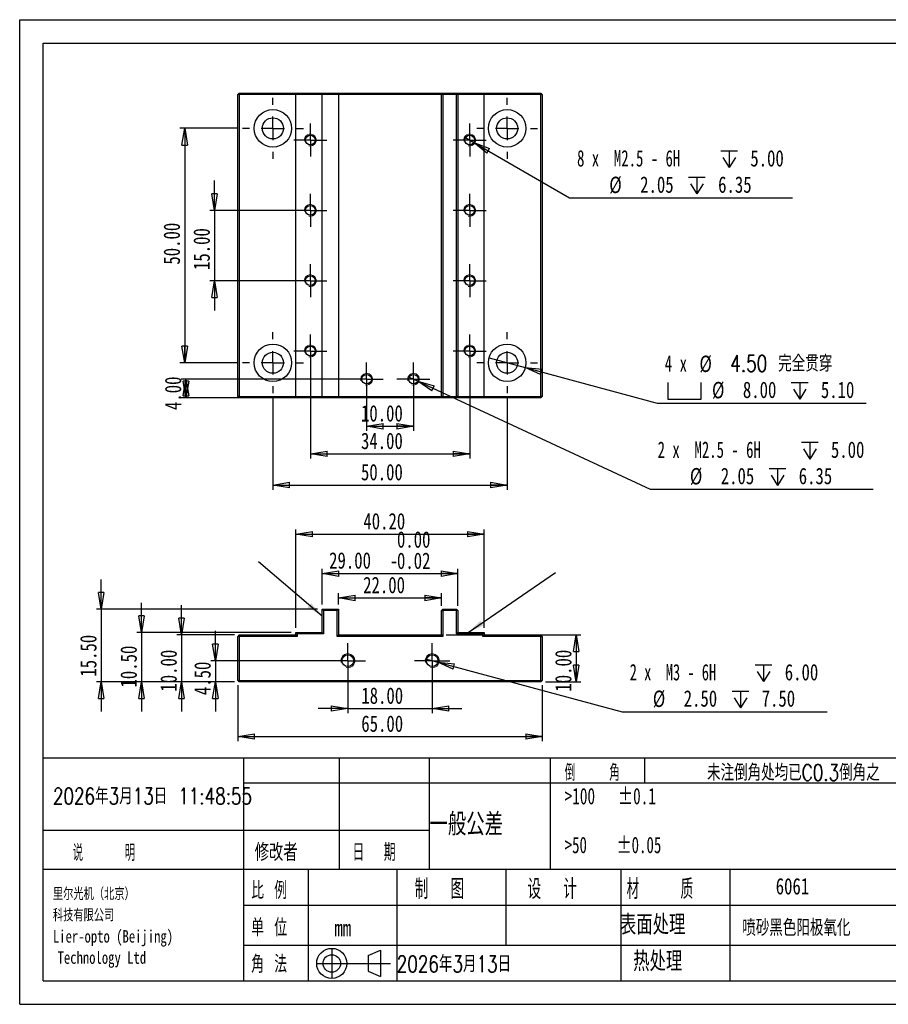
# Model space of a CAD drawing. Header units: millimetres. Extents: x 0 to 297, y 0 to 210.
# Tile 1 of 2: x 0 to 185, y 0 to 210. Entities that reach past the tile are written whole.
import ezdxf

# ---------------------------------------------------------------- set-up
doc = ezdxf.new("R2010")
doc.units = ezdxf.units.MM
doc.layers.add('图层0', color=7, linetype='Continuous', lineweight=25)
doc.styles.add('SLDTEXTSTYLE0', font='TXT', dxfattribs={"width": 0.75, "bigfont": 'bigfont'})
doc.styles.add('SLDTEXTSTYLE1', font='TXT', dxfattribs={"width": 0.75})
doc.styles.add('SLDTEXTSTYLE10', font='TXT', dxfattribs={"width": 0.645833})
doc.styles.add('SLDTEXTSTYLE12', font='TXT', dxfattribs={"width": 0.660714})
doc.styles.add('SLDTEXTSTYLE2', font='TXT', dxfattribs={"width": 0.666667, "bigfont": 'bigfont'})
doc.styles.add('SLDTEXTSTYLE3', font='TXT', dxfattribs={"width": 0.583333, "bigfont": 'bigfont'})
doc.styles.add('SLDTEXTSTYLE4', font='TXT', dxfattribs={"width": 0.681818})
doc.styles.add('SLDTEXTSTYLE5', font='TXT', dxfattribs={"width": 0.666667})
doc.styles.add('SLDTEXTSTYLE8', font='TXT', dxfattribs={"width": 0.625, "bigfont": 'bigfont'})
doc.styles.add('SLDTEXTSTYLE9', font='TXT', dxfattribs={"width": 0.571429, "bigfont": 'bigfont'})
doc.dimstyles.new('SLDDIMSTYLE0', dxfattribs={"dimtxt": 3.5, "dimasz": 3.556, "dimexe": 0, "dimexo": 0.0625, "dimgap": 0.875, "dimtad": 0, "dimtih": 1, "dimtoh": 1, "dimdec": 6, "dimrnd": 1e-09, "dimzin": 12, "dimdsep": 46, "dimtxsty": 'SLDTEXTSTYLE1', "dimblk1": 'NONE', "dimblk2": 'CLOSED', "dimsah": 1, "dimcen": 0, "dimadec": 0, "dimazin": 3, "dimtfac": 1, "dimtmove": 0, "dimatfit": 3, "dimldrblk": 'NONE', "dimfxl": 0, "dimfrac": 2, "dimtolj": 1, "dimtzin": 12, "dimarcsym": 0})
doc.dimstyles.new('SLDDIMSTYLE1', dxfattribs={"dimtxt": 3.5, "dimasz": 3.556, "dimexe": 0, "dimexo": 0.0625, "dimgap": 0.875, "dimtad": 1, "dimrnd": 1e-09, "dimzin": 4, "dimdsep": 46, "dimtxsty": 'SLDTEXTSTYLE1', "dimblk1": 'CLOSED', "dimblk2": 'CLOSED', "dimsah": 1, "dimcen": 0.09, "dimadec": 0, "dimazin": 1, "dimtfac": 1, "dimtmove": 0, "dimatfit": 0, "dimldrblk": 'CLOSED', "dimfxl": 0, "dimfrac": 2, "dimtolj": 1, "dimtzin": 12, "dimarcsym": 0})
doc.dimstyles.new('SLDDIMSTYLE2', dxfattribs={"dimtxt": 3.5, "dimasz": 3.556, "dimexe": 0, "dimexo": 0.0625, "dimgap": 0.875, "dimtad": 1, "dimrnd": 1e-09, "dimzin": 4, "dimdsep": 46, "dimtxsty": 'SLDTEXTSTYLE1', "dimblk1": 'CLOSED', "dimblk2": 'CLOSED', "dimsah": 1, "dimcen": 0.09, "dimadec": 0, "dimazin": 1, "dimtfac": 1, "dimtofl": 0, "dimtmove": 0, "dimatfit": 3, "dimldrblk": 'CLOSED', "dimfxl": 0, "dimfrac": 2, "dimtolj": 1, "dimtzin": 12, "dimarcsym": 0})
doc.dimstyles.new('SLDDIMSTYLE3', dxfattribs={"dimtxt": 3.5, "dimasz": 3.556, "dimexe": 0, "dimexo": 0.0625, "dimgap": 0.875, "dimtad": 1, "dimrnd": 1e-09, "dimzin": 4, "dimdsep": 46, "dimtxsty": 'SLDTEXTSTYLE1', "dimblk1": 'CLOSED', "dimblk2": 'CLOSED', "dimsah": 1, "dimcen": 0.09, "dimadec": 0, "dimazin": 1, "dimtol": 1, "dimtm": 0.02, "dimtfac": 1, "dimtofl": 0, "dimtmove": 0, "dimatfit": 3, "dimldrblk": 'CLOSED', "dimfxl": 0, "dimfrac": 2, "dimtolj": 1, "dimtzin": 0, "dimarcsym": 0})
doc.dimstyles.new('SLDDIMSTYLE5', dxfattribs={"dimtxt": 0.18, "dimasz": 3.556, "dimexe": 0, "dimexo": 0.0625, "dimgap": 0, "dimtad": 0, "dimtih": 1, "dimtoh": 1, "dimdec": 0, "dimrnd": 1e-09, "dimzin": 0, "dimdsep": 46, "dimtxsty": 'Standard', "dimsah": 1, "dimcen": 0.09, "dimadec": 0, "dimazin": 0, "dimtfac": 3.556, "dimtdec": 0, "dimtofl": 0, "dimtmove": 0, "dimatfit": 3, "dimfxl": 0, "dimfrac": 2, "dimtolj": 1, "dimtzin": 0, "dimarcsym": 0})
doc.dimstyles.new('SLDDIMSTYLE6', dxfattribs={"dimtxt": 3.5, "dimasz": 3.556, "dimexe": 0, "dimexo": 0.0625, "dimgap": 0.875, "dimtad": 0, "dimtih": 1, "dimtoh": 1, "dimrnd": 1e-09, "dimzin": 4, "dimdsep": 46, "dimtxsty": 'SLDTEXTSTYLE1', "dimblk1": 'NONE', "dimblk2": 'CLOSED', "dimsah": 1, "dimcen": 0, "dimadec": 0, "dimazin": 1, "dimtfac": 1, "dimtmove": 0, "dimatfit": 3, "dimldrblk": 'NONE', "dimfxl": 0, "dimfrac": 2, "dimtolj": 1, "dimtzin": 12, "dimarcsym": 0})

# ---------------------------------------------------------------- blocks, each defined once
blk = doc.blocks.new('_Closed')
at = {"color": 0, "linetype": 'ByBlock', "lineweight": -2}
for p, q in [((-1, 0.166667), (0, 0)), ((-1, 0.166667), (-1, -0.166667)), ((0, 0), (-1, -0.166667)), ((0, 0), (-1, 0))]:
    blk.add_line(p, q, dxfattribs=at)
blk = doc.blocks.new('SW_SYMBOL_HOLE_DEPTH')
at = {"layer": '图层0', "color": 0}
for p, q in [((0, 875), (800, 875)), ((100, 555), (400, 75)), ((400, 875), (400, 75)), ((700, 555), (400, 75))]:
    blk.add_line(p, q, dxfattribs=at)
blk = doc.blocks.new('_D')
at = {"layer": '图层0'}
for p, q in [((86.83, 73.6), (89.24, 72.96)), ((89.24, 72.96), (128.6, 62.41)), ((128.6, 62.41), (172.32, 62.41))]:
    blk.add_line(p, q, dxfattribs=at)
at = {"layer": '图层0', "xscale": 3.556, "yscale": 3.556, "rotation": 165.0000000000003}
blk.add_blockref('_Closed', (89.24, 72.96), dxfattribs=at)
at = {"layer": '图层0', "xscale": 0.004470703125, "yscale": 0.004470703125, "zscale": 0.004470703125}
for p in [(156.97, 68.51), (152.04, 62.9)]:
    blk.add_blockref('SW_SYMBOL_HOLE_DEPTH', p, dxfattribs=at)
at = {"layer": '图层0', "char_height": 3.5, "attachment_point": 1}
for s, insert, style in [('2 x  M3 - 6H', (130.19, 72.59), 'SLDTEXTSTYLE10'), ('6.00', (163.28, 72.59), 'SLDTEXTSTYLE1'), ('%%c', (135.12, 66.92), 'SLDTEXTSTYLE1'), ('2.50', (141.71, 66.98), 'SLDTEXTSTYLE1'), ('7.50', (158.35, 66.98), 'SLDTEXTSTYLE1')]:
    blk.add_mtext(s, dxfattribs=dict(at, insert=insert, style=style))
blk = doc.blocks.new('_None')
blk = doc.blocks.new('_D_1')
at = {"layer": '图层0'}
for p, q in [((41.76, 73.28), (41.76, 79.63)), ((69.04, 73.28), (40.76, 73.28)), ((41.76, 73.28), (41.76, 68.78)), ((45.84, 68.78), (40.76, 68.78)), ((41.76, 68.78), (41.76, 62.43))]:
    blk.add_line(p, q, dxfattribs=at)
at = {"layer": '图层0', "xscale": 3.556, "yscale": 3.556}
for p, rotation in [((41.76, 73.28), 270.0000000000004), ((41.76, 68.78), 90.0000000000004)]:
    blk.add_blockref('_Closed', p, dxfattribs=dict(at, rotation=rotation))
at = {"layer": '图层0', "insert": (37.25, 65.94), "char_height": 3.5, "attachment_point": 1, "rotation": 90, "style": 'SLDTEXTSTYLE1'}
blk.add_mtext('4.50', dxfattribs=at)
blk = doc.blocks.new('_D_2')
at = {"layer": '图层0'}
for p, q in [((68.04, 85.28), (68.04, 87.67)), ((68.04, 86.67), (90.04, 86.67)), ((90.04, 84.98), (90.04, 87.67))]:
    blk.add_line(p, q, dxfattribs=at)
at = {"layer": '图层0', "xscale": 3.556, "yscale": 3.556, "rotation": 180.0000000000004}
blk.add_blockref('_Closed', (68.04, 86.67), dxfattribs=at)
at = {"layer": '图层0', "xscale": 3.556, "yscale": 3.556}
blk.add_blockref('_Closed', (90.04, 86.67), dxfattribs=at)
at = {"layer": '图层0', "insert": (73.3, 91.18), "char_height": 3.5, "attachment_point": 1, "style": 'SLDTEXTSTYLE1'}
blk.add_mtext('22.00', dxfattribs=at)
blk = doc.blocks.new('_D_3')
at = {"layer": '图层0'}
for p, q in [((64.54, 85.28), (64.54, 92.85)), ((93.54, 84.98), (93.54, 92.85)), ((64.54, 91.85), (93.54, 91.85))]:
    blk.add_line(p, q, dxfattribs=at)
at = {"layer": '图层0', "xscale": 3.556, "yscale": 3.556, "rotation": 180.0000000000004}
blk.add_blockref('_Closed', (64.54, 91.85), dxfattribs=at)
at = {"layer": '图层0', "xscale": 3.556, "yscale": 3.556}
blk.add_blockref('_Closed', (93.54, 91.85), dxfattribs=at)
at = {"layer": '图层0', "char_height": 3.5, "attachment_point": 1, "style": 'SLDTEXTSTYLE1'}
for s, insert in [('0.00', (80.52, 100.89)), ('29.00', (66.04, 96.42)), ('0.02', (80.52, 96.36)), ('-', (78.97, 96.36))]:
    blk.add_mtext(s, dxfattribs=dict(at, insert=insert))
blk = doc.blocks.new('_D_4')
at = {"layer": '图层0'}
for p, q in [((58.94, 80.28), (58.94, 101.28)), ((99.14, 80.28), (99.14, 101.28)), ((58.94, 100.28), (99.14, 100.28))]:
    blk.add_line(p, q, dxfattribs=at)
at = {"layer": '图层0', "xscale": 3.556, "yscale": 3.556}
for p, rotation in [((58.94, 100.28), 180), ((99.14, 100.28), 360)]:
    blk.add_blockref('_Closed', p, dxfattribs=dict(at, rotation=rotation))
at = {"layer": '图层0', "insert": (73.35, 104.79), "char_height": 3.5, "attachment_point": 1, "style": 'SLDTEXTSTYLE1'}
blk.add_mtext('40.20', dxfattribs=at)
blk = doc.blocks.new('_D_5')
at = {"layer": '图层0'}
for p, q in [((70.04, 72.28), (70.04, 62.08)), ((88.04, 72.28), (88.04, 62.08)), ((70.04, 63.08), (63.69, 63.08)), ((70.04, 63.08), (88.04, 63.08)), ((88.04, 63.08), (94.39, 63.08))]:
    blk.add_line(p, q, dxfattribs=at)
at = {"layer": '图层0', "xscale": 3.556, "yscale": 3.556}
blk.add_blockref('_Closed', (70.04, 63.08), dxfattribs=at)
at = {"layer": '图层0', "xscale": 3.556, "yscale": 3.556, "rotation": 180.0000000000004}
blk.add_blockref('_Closed', (88.04, 63.08), dxfattribs=at)
at = {"layer": '图层0', "insert": (72.91, 67.59), "char_height": 3.5, "attachment_point": 1, "style": 'SLDTEXTSTYLE1'}
blk.add_mtext('18.00', dxfattribs=at)
blk = doc.blocks.new('_D_6')
at = {"layer": '图层0'}
for p, q in [((46.54, 68.08), (46.54, 56.11)), ((111.54, 68.08), (111.54, 56.11)), ((46.54, 57.11), (111.54, 57.11))]:
    blk.add_line(p, q, dxfattribs=at)
at = {"layer": '图层0', "xscale": 3.556, "yscale": 3.556, "rotation": 180.0000000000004}
blk.add_blockref('_Closed', (46.54, 57.11), dxfattribs=at)
at = {"layer": '图层0', "xscale": 3.556, "yscale": 3.556}
blk.add_blockref('_Closed', (111.54, 57.11), dxfattribs=at)
at = {"layer": '图层0', "insert": (72.91, 61.62), "char_height": 3.5, "attachment_point": 1, "style": 'SLDTEXTSTYLE1'}
blk.add_mtext('65.00', dxfattribs=at)
blk = doc.blocks.new('_D_7')
at = {"layer": '图层0'}
for p, q in [((34.53, 78.78), (34.53, 85.13)), ((45.84, 78.78), (33.53, 78.78)), ((34.53, 78.78), (34.53, 68.78)), ((45.84, 68.78), (33.53, 68.78)), ((34.53, 68.78), (34.53, 62.43))]:
    blk.add_line(p, q, dxfattribs=at)
at = {"layer": '图层0', "xscale": 3.556, "yscale": 3.556}
for p, rotation in [((34.53, 78.78), 270.0000000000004), ((34.53, 68.78), 90.0000000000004)]:
    blk.add_blockref('_Closed', p, dxfattribs=dict(at, rotation=rotation))
at = {"layer": '图层0', "insert": (30.02, 66.69), "char_height": 3.5, "attachment_point": 1, "rotation": 90, "style": 'SLDTEXTSTYLE1'}
blk.add_mtext('10.00', dxfattribs=at)
blk = doc.blocks.new('_D_8')
at = {"layer": '图层0'}
for p, q in [((26, 79.28), (26, 85.63)), ((57.94, 79.28), (25, 79.28)), ((26, 79.28), (26, 68.78)), ((45.84, 68.78), (25, 68.78)), ((26, 68.78), (26, 62.43))]:
    blk.add_line(p, q, dxfattribs=at)
at = {"layer": '图层0', "xscale": 3.556, "yscale": 3.556}
for p, rotation in [((26, 79.28), 270.0000000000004), ((26, 68.78), 90.0000000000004)]:
    blk.add_blockref('_Closed', p, dxfattribs=dict(at, rotation=rotation))
at = {"layer": '图层0', "insert": (21.49, 67.56), "char_height": 3.5, "attachment_point": 1, "rotation": 90, "style": 'SLDTEXTSTYLE1'}
blk.add_mtext('10.50', dxfattribs=at)
blk = doc.blocks.new('_D_9')
at = {"layer": '图层0'}
for p, q in [((91.04, 78.78), (119.77, 78.78)), ((118.77, 78.78), (118.77, 68.78)), ((112.24, 68.78), (119.77, 68.78))]:
    blk.add_line(p, q, dxfattribs=at)
at = {"layer": '图层0', "xscale": 3.556, "yscale": 3.556}
for p, rotation in [((118.77, 78.78), 90.0000000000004), ((118.77, 68.78), 270.0000000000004)]:
    blk.add_blockref('_Closed', p, dxfattribs=dict(at, rotation=rotation))
at = {"layer": '图层0', "insert": (114.25, 66.69), "char_height": 3.5, "attachment_point": 1, "rotation": 90, "style": 'SLDTEXTSTYLE1'}
blk.add_mtext('10.00', dxfattribs=at)
blk = doc.blocks.new('_D_10')
at = {"layer": '图层0'}
for p, q in [((17.4, 84.28), (17.4, 90.63)), ((63.54, 84.28), (16.4, 84.28)), ((17.4, 84.28), (17.4, 68.78)), ((45.84, 68.78), (16.4, 68.78)), ((17.4, 68.78), (17.4, 62.43))]:
    blk.add_line(p, q, dxfattribs=at)
at = {"layer": '图层0', "xscale": 3.556, "yscale": 3.556}
for p, rotation in [((17.4, 84.28), 270.0000000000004), ((17.4, 68.78), 90.0000000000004)]:
    blk.add_blockref('_Closed', p, dxfattribs=dict(at, rotation=rotation))
at = {"layer": '图层0', "insert": (12.89, 69.88), "char_height": 3.5, "attachment_point": 1, "rotation": 90, "style": 'SLDTEXTSTYLE1'}
blk.add_mtext('15.50', dxfattribs=at)
blk = doc.blocks.new('SW_CENTERMARKSYMBOL_0')
at = {"layer": '图层0', "color": 0}
for p, q in [((0, 2.5), (0, 3.75)), ((0, 0), (0, 2.5)), ((-2.5, 0), (-3.75, 0)), ((0, 0), (-2.5, 0)), ((0, 0), (0, -2.5)), ((0, 0), (2.5, 0)), ((2.5, 0), (3.75, 0)), ((0, -2.5), (0, -3.75))]:
    blk.add_line(p, q, dxfattribs=at)
blk = doc.blocks.new('SW_CENTERMARKSYMBOL_1')
at = {"layer": '图层0', "color": 0}
for p, q in [((0, 2.5), (0, 3.75)), ((0, 0), (0, 2.5)), ((-2.5, 0), (-3.75, 0)), ((0, 0), (-2.5, 0)), ((0, 0), (0, -2.5)), ((0, 0), (2.5, 0)), ((2.5, 0), (3.75, 0)), ((0, -2.5), (0, -3.75))]:
    blk.add_line(p, q, dxfattribs=at)
blk = doc.blocks.new('SW_SYMBOL_HOLE_SPOT')
at = {"layer": '图层0', "color": 0}
for p, q in [((0, 875), (0, 75)), ((1600, 75), (1600, 875)), ((0, 75), (1600, 75))]:
    blk.add_line(p, q, dxfattribs=at)
blk = doc.blocks.new('_D_11')
at = {"layer": '图层0'}
for p, q in [((100.17, 137.86), (107.9, 135.79)), ((107.9, 135.79), (136.07, 128.24)), ((136.07, 128.24), (180.66, 128.24))]:
    blk.add_line(p, q, dxfattribs=at)
at = {"layer": '图层0', "xscale": 3.556, "yscale": 3.556, "rotation": 165.0000000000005}
blk.add_blockref('_Closed', (107.9, 135.79, -7.75), dxfattribs=at)
at = {"layer": '图层0', "xscale": 0.004470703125, "yscale": 0.004470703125, "zscale": 0.004470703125}
for name, p in [('SW_SYMBOL_HOLE_SPOT', (138.3, 128.73)), ('SW_SYMBOL_HOLE_DEPTH', (164.67, 128.73))]:
    blk.add_blockref(name, p, dxfattribs=at)
at = {"layer": '图层0', "char_height": 3.5, "attachment_point": 1}
for s, insert, style in [('4.50 完全贯穿', (151.66, 138.42), 'SLDTEXTSTYLE0'), ('4 x', (137.66, 138.42), 'SLDTEXTSTYLE5'), ('%%c', (145.07, 138.36), 'SLDTEXTSTYLE1'), ('%%c', (147.75, 132.75), 'SLDTEXTSTYLE1'), ('8.00', (154.34, 132.81), 'SLDTEXTSTYLE1'), ('5.10', (170.98, 132.81), 'SLDTEXTSTYLE1')]:
    blk.add_mtext(s, dxfattribs=dict(at, insert=insert, style=style))
blk = doc.blocks.new('_D_12')
at = {"layer": '图层0'}
for p, q in [((95.15, 184.84), (96.92, 183.81)), ((96.92, 183.81), (117.37, 172.01)), ((117.37, 172.01), (164.96, 172.01))]:
    blk.add_line(p, q, dxfattribs=at)
at = {"layer": '图层0', "xscale": 3.556, "yscale": 3.556, "rotation": 150.0000000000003}
blk.add_blockref('_Closed', (96.92, 183.81, -7.75), dxfattribs=at)
at = {"layer": '图层0', "xscale": 0.004470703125, "yscale": 0.004470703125, "zscale": 0.004470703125}
for p in [(149.62, 178.11), (142.74, 172.5)]:
    blk.add_blockref('SW_SYMBOL_HOLE_DEPTH', p, dxfattribs=at)
at = {"layer": '图层0', "char_height": 3.5, "attachment_point": 1}
for s, insert, style in [('8 x  M2.5 - 6H', (118.95, 182.19), 'SLDTEXTSTYLE12'), ('5.00', (155.93, 182.19), 'SLDTEXTSTYLE1'), ('%%c', (125.83, 176.52), 'SLDTEXTSTYLE1'), ('2.05', (132.42, 176.58), 'SLDTEXTSTYLE1'), ('6.35', (149.06, 176.58), 'SLDTEXTSTYLE1')]:
    blk.add_mtext(s, dxfattribs=dict(at, insert=insert, style=style))
blk = doc.blocks.new('_D_13')
at = {"layer": '图层0'}
for p, q in [((83.11, 133.76), (84.97, 132.89)), ((84.97, 132.89), (134.57, 109.87)), ((134.57, 109.87), (182.16, 109.87))]:
    blk.add_line(p, q, dxfattribs=at)
at = {"layer": '图层0', "xscale": 3.556, "yscale": 3.556, "rotation": 155.0976065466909}
blk.add_blockref('_Closed', (84.97, 132.89, -7.75), dxfattribs=at)
at = {"layer": '图层0', "xscale": 0.004470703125, "yscale": 0.004470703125, "zscale": 0.004470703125}
for p in [(166.82, 115.96), (159.94, 110.35)]:
    blk.add_blockref('SW_SYMBOL_HOLE_DEPTH', p, dxfattribs=at)
at = {"layer": '图层0', "char_height": 3.5, "attachment_point": 1}
for s, insert, style in [('2 x  M2.5 - 6H', (136.15, 120.04), 'SLDTEXTSTYLE12'), ('5.00', (173.13, 120.04), 'SLDTEXTSTYLE1'), ('%%c', (143.03, 114.38), 'SLDTEXTSTYLE1'), ('2.05', (149.62, 114.43), 'SLDTEXTSTYLE1'), ('6.35', (166.26, 114.43), 'SLDTEXTSTYLE1')]:
    blk.add_mtext(s, dxfattribs=dict(at, insert=insert, style=style))
blk = doc.blocks.new('_D_14')
at = {"layer": '图层0'}
for p, q in [((74.04, 132.33), (74.04, 122.29)), ((84.04, 132.33), (84.04, 122.29)), ((74.04, 123.29), (84.04, 123.29))]:
    blk.add_line(p, q, dxfattribs=at)
at = {"layer": '图层0', "xscale": 3.556, "yscale": 3.556, "rotation": 180.0000000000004}
blk.add_blockref('_Closed', (74.04, 123.29, -7.75), dxfattribs=at)
at = {"layer": '图层0', "xscale": 3.556, "yscale": 3.556}
blk.add_blockref('_Closed', (84.04, 123.29, -7.75), dxfattribs=at)
at = {"layer": '图层0', "insert": (72.84, 127.8), "char_height": 3.5, "attachment_point": 1, "style": 'SLDTEXTSTYLE1'}
blk.add_mtext('10.00', dxfattribs=at)
blk = doc.blocks.new('_D_15')
at = {"layer": '图层0'}
for p, q in [((62.04, 138.33), (62.04, 116.41)), ((96.04, 138.33), (96.04, 116.41)), ((62.04, 117.41), (96.04, 117.41))]:
    blk.add_line(p, q, dxfattribs=at)
at = {"layer": '图层0', "xscale": 3.556, "yscale": 3.556, "rotation": 180.0000000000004}
blk.add_blockref('_Closed', (62.04, 117.41, -7.75), dxfattribs=at)
at = {"layer": '图层0', "xscale": 3.556, "yscale": 3.556}
blk.add_blockref('_Closed', (96.04, 117.41, -7.75), dxfattribs=at)
at = {"layer": '图层0', "insert": (72.84, 121.92), "char_height": 3.5, "attachment_point": 1, "style": 'SLDTEXTSTYLE1'}
blk.add_mtext('34.00', dxfattribs=at)
blk = doc.blocks.new('_D_16')
at = {"layer": '图层0'}
for p, q in [((54.04, 129.33), (54.04, 109.75)), ((104.04, 129.33), (104.04, 109.75)), ((54.04, 110.75), (104.04, 110.75))]:
    blk.add_line(p, q, dxfattribs=at)
at = {"layer": '图层0', "xscale": 3.556, "yscale": 3.556, "rotation": 180.0000000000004}
blk.add_blockref('_Closed', (54.04, 110.75, -7.75), dxfattribs=at)
at = {"layer": '图层0', "xscale": 3.556, "yscale": 3.556}
blk.add_blockref('_Closed', (104.04, 110.75, -7.75), dxfattribs=at)
at = {"layer": '图层0', "insert": (72.84, 115.26), "char_height": 3.5, "attachment_point": 1, "style": 'SLDTEXTSTYLE1'}
blk.add_mtext('50.00', dxfattribs=at)
blk = doc.blocks.new('_D_17')
at = {"layer": '图层0'}
for p, q in [((41.58, 169.33), (41.58, 175.68)), ((61.04, 169.33), (40.58, 169.33)), ((41.58, 169.33), (41.58, 154.33)), ((61.04, 154.33), (40.58, 154.33)), ((41.58, 154.33), (41.58, 147.98))]:
    blk.add_line(p, q, dxfattribs=at)
at = {"layer": '图层0', "xscale": 3.556, "yscale": 3.556}
for p, rotation in [((41.58, 169.33, -7.75), 270.0000000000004), ((41.58, 154.33, -7.75), 90.0000000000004)]:
    blk.add_blockref('_Closed', p, dxfattribs=dict(at, rotation=rotation))
at = {"layer": '图层0', "insert": (37.07, 156.61), "char_height": 3.5, "attachment_point": 1, "rotation": 90, "style": 'SLDTEXTSTYLE1'}
blk.add_mtext('15.00', dxfattribs=at)
blk = doc.blocks.new('_D_18')
at = {"layer": '图层0'}
for p, q in [((46.54, 186.83), (34.21, 186.83)), ((35.21, 186.83), (35.21, 136.83)), ((46.54, 136.83), (34.21, 136.83))]:
    blk.add_line(p, q, dxfattribs=at)
at = {"layer": '图层0', "xscale": 3.556, "yscale": 3.556}
for p, rotation in [((35.21, 186.83, -7.75), 90.0000000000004), ((35.21, 136.83, -7.75), 270.0000000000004)]:
    blk.add_blockref('_Closed', p, dxfattribs=dict(at, rotation=rotation))
at = {"layer": '图层0', "insert": (30.7, 157.76), "char_height": 3.5, "attachment_point": 1, "rotation": 90, "style": 'SLDTEXTSTYLE1'}
blk.add_mtext('50.00', dxfattribs=at)
blk = doc.blocks.new('_D_19')
at = {"layer": '图层0'}
for p, q in [((73.04, 133.33), (34.49, 133.33)), ((35.49, 133.33), (35.49, 129.33)), ((66.74, 129.33), (34.49, 129.33))]:
    blk.add_line(p, q, dxfattribs=at)
at = {"layer": '图层0', "xscale": 3.556, "yscale": 3.556}
for p, rotation in [((35.49, 133.33, -7.75), 90.0000000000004), ((35.49, 129.33, -7.75), 270.0000000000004)]:
    blk.add_blockref('_Closed', p, dxfattribs=dict(at, rotation=rotation))
at = {"layer": '图层0', "insert": (30.98, 126.75), "char_height": 3.5, "attachment_point": 1, "rotation": 90, "style": 'SLDTEXTSTYLE1'}
blk.add_mtext('4.00', dxfattribs=at)
blk = doc.blocks.new('SW_CENTERMARKSYMBOL_2')
at = {"layer": '图层0', "color": 0}
for p, q in [((0, 5), (0, 6.5)), ((0, 0), (0, 2.5)), ((-5, 0), (-6.5, 0)), ((0, 0), (-2.5, 0)), ((0, 0), (0, -2.5)), ((0, 0), (2.5, 0)), ((5, 0), (6.5, 0)), ((0, -5), (0, -6.5))]:
    blk.add_line(p, q, dxfattribs=at)
blk = doc.blocks.new('SW_CENTERMARKSYMBOL_3')
at = {"layer": '图层0', "color": 0}
for p, q in [((0, 5), (0, 6.5)), ((0, 0), (0, 2.5)), ((-5, 0), (-6.5, 0)), ((0, 0), (-2.5, 0)), ((0, 0), (0, -2.5)), ((0, 0), (2.5, 0)), ((5, 0), (6.5, 0)), ((0, -5), (0, -6.5))]:
    blk.add_line(p, q, dxfattribs=at)
blk = doc.blocks.new('SW_CENTERMARKSYMBOL_4')
at = {"layer": '图层0', "color": 0}
for p, q in [((0, 5), (0, 6.5)), ((0, 0), (0, 2.5)), ((-5, 0), (-6.5, 0)), ((0, 0), (-2.5, 0)), ((0, 0), (0, -2.5)), ((0, 0), (2.5, 0)), ((5, 0), (6.5, 0)), ((0, -5), (0, -6.5))]:
    blk.add_line(p, q, dxfattribs=at)
blk = doc.blocks.new('SW_CENTERMARKSYMBOL_5')
at = {"layer": '图层0', "color": 0}
for p, q in [((0, 5), (0, 6.5)), ((0, 0), (0, 2.5)), ((-5, 0), (-6.5, 0)), ((0, 0), (-2.5, 0)), ((0, 0), (0, -2.5)), ((0, 0), (2.5, 0)), ((5, 0), (6.5, 0)), ((0, -5), (0, -6.5))]:
    blk.add_line(p, q, dxfattribs=at)
blk = doc.blocks.new('SW_CENTERMARKSYMBOL_6')
at = {"layer": '图层0', "color": 0}
for p, q in [((0, 2.5), (0, 3.525)), ((0, 0), (0, 2.5)), ((-2.5, 0), (-3.525, 0)), ((0, 0), (-2.5, 0)), ((0, 0), (0, -2.5)), ((0, 0), (2.5, 0)), ((2.5, 0), (3.525, 0)), ((0, -2.5), (0, -3.525))]:
    blk.add_line(p, q, dxfattribs=at)
blk = doc.blocks.new('SW_CENTERMARKSYMBOL_7')
at = {"layer": '图层0', "color": 0}
for p, q in [((0, 2.5), (0, 3.525)), ((0, 0), (0, 2.5)), ((-2.5, 0), (-3.525, 0)), ((0, 0), (-2.5, 0)), ((0, 0), (0, -2.5)), ((0, 0), (2.5, 0)), ((2.5, 0), (3.525, 0)), ((0, -2.5), (0, -3.525))]:
    blk.add_line(p, q, dxfattribs=at)
blk = doc.blocks.new('SW_CENTERMARKSYMBOL_8')
at = {"layer": '图层0', "color": 0}
for p, q in [((0, 2.5), (0, 3.525)), ((0, 0), (0, 2.5)), ((-2.5, 0), (-3.525, 0)), ((0, 0), (-2.5, 0)), ((0, 0), (0, -2.5)), ((0, 0), (2.5, 0)), ((2.5, 0), (3.525, 0)), ((0, -2.5), (0, -3.525))]:
    blk.add_line(p, q, dxfattribs=at)
blk = doc.blocks.new('SW_CENTERMARKSYMBOL_9')
at = {"layer": '图层0', "color": 0}
for p, q in [((0, 2.5), (0, 3.525)), ((0, 0), (0, 2.5)), ((-2.5, 0), (-3.525, 0)), ((0, 0), (-2.5, 0)), ((0, 0), (0, -2.5)), ((0, 0), (2.5, 0)), ((2.5, 0), (3.525, 0)), ((0, -2.5), (0, -3.525))]:
    blk.add_line(p, q, dxfattribs=at)
blk = doc.blocks.new('SW_CENTERMARKSYMBOL_10')
at = {"layer": '图层0', "color": 0}
for p, q in [((0, 2.5), (0, 3.525)), ((0, 0), (0, 2.5)), ((-2.5, 0), (-3.525, 0)), ((0, 0), (-2.5, 0)), ((0, 0), (0, -2.5)), ((0, 0), (2.5, 0)), ((2.5, 0), (3.525, 0)), ((0, -2.5), (0, -3.525))]:
    blk.add_line(p, q, dxfattribs=at)
blk = doc.blocks.new('SW_CENTERMARKSYMBOL_11')
at = {"layer": '图层0', "color": 0}
for p, q in [((0, 2.5), (0, 3.525)), ((0, 0), (0, 2.5)), ((-2.5, 0), (-3.525, 0)), ((0, 0), (-2.5, 0)), ((0, 0), (0, -2.5)), ((0, 0), (2.5, 0)), ((2.5, 0), (3.525, 0)), ((0, -2.5), (0, -3.525))]:
    blk.add_line(p, q, dxfattribs=at)
blk = doc.blocks.new('SW_CENTERMARKSYMBOL_12')
at = {"layer": '图层0', "color": 0}
for p, q in [((0, 2.5), (0, 3.525)), ((0, 0), (0, 2.5)), ((-2.5, 0), (-3.525, 0)), ((0, 0), (-2.5, 0)), ((0, 0), (0, -2.5)), ((0, 0), (2.5, 0)), ((2.5, 0), (3.525, 0)), ((0, -2.5), (0, -3.525))]:
    blk.add_line(p, q, dxfattribs=at)
blk = doc.blocks.new('SW_CENTERMARKSYMBOL_13')
at = {"layer": '图层0', "color": 0}
for p, q in [((0, 2.5), (0, 3.525)), ((0, 0), (0, 2.5)), ((-2.5, 0), (-3.525, 0)), ((0, 0), (-2.5, 0)), ((0, 0), (0, -2.5)), ((0, 0), (2.5, 0)), ((2.5, 0), (3.525, 0)), ((0, -2.5), (0, -3.525))]:
    blk.add_line(p, q, dxfattribs=at)
blk = doc.blocks.new('SW_CENTERMARKSYMBOL_14')
at = {"layer": '图层0', "color": 0}
for p, q in [((0, 2.5), (0, 3.525)), ((0, 0), (0, 2.5)), ((-2.5, 0), (-3.525, 0)), ((0, 0), (-2.5, 0)), ((0, 0), (0, -2.5)), ((0, 0), (2.5, 0)), ((2.5, 0), (3.525, 0)), ((0, -2.5), (0, -3.525))]:
    blk.add_line(p, q, dxfattribs=at)
blk = doc.blocks.new('SW_CENTERMARKSYMBOL_15')
at = {"layer": '图层0', "color": 0}
for p, q in [((0, 2.5), (0, 3.525)), ((0, 0), (0, 2.5)), ((-2.5, 0), (-3.525, 0)), ((0, 0), (-2.5, 0)), ((0, 0), (0, -2.5)), ((0, 0), (2.5, 0)), ((2.5, 0), (3.525, 0)), ((0, -2.5), (0, -3.525))]:
    blk.add_line(p, q, dxfattribs=at)

msp = doc.modelspace()

# ---------------------------------------------------------------- linework, layer by layer
at = {"color": 7, "linetype": 'Continuous', "lineweight": 25}
for p, q in [((46.5365942, 194.0265682), (46.8365942, 194.3265682)), ((46.8365942, 194.0265682), (46.5365942, 194.0265682)), ((46.5365942, 129.6265682), (46.5365942, 194.0265682)), ((46.8365942, 194.0265682), (46.8365942, 194.3265682)), ((46.8365942, 194.3265682), (59.2365942, 194.3265682)), ((58.9365942, 194.0265682), (46.8365942, 194.0265682)), ((46.8365942, 194.0265682), (46.8365942, 129.6265682)), ((59.2365942, 194.3265682), (58.9365942, 194.0265682)), ((64.5365942, 194.0265682), (58.9365942, 194.0265682)), ((58.9365942, 129.6265682), (58.9365942, 194.0265682)), ((59.2365942, 194.3265682), (64.8365942, 194.3265682)), ((64.8365942, 194.3265682), (64.5365942, 194.0265682)), ((68.0365942, 194.0265682), (64.5365942, 194.0265682)), ((64.5365942, 129.6265682), (64.5365942, 194.0265682)), ((64.8365942, 194.3265682), (67.7365942, 194.3265682)), ((67.7365942, 194.3265682), (68.0365942, 194.0265682)), ((67.7365942, 194.3265682), (90.3365942, 194.3265682)), ((68.0365942, 194.0265682), (68.0365942, 129.6265682)), ((90.0365942, 194.0265682), (68.0365942, 194.0265682)), ((90.3365942, 194.3265682), (90.0365942, 194.0265682)), ((90.0365942, 129.6265682), (90.0365942, 194.0265682)), ((90.3365942, 194.0265682), (90.0365942, 194.0265682)), ((90.3365942, 194.3265682), (93.2365942, 194.3265682)), ((90.3365942, 194.3265682), (90.3365942, 194.0265682)), ((90.3365942, 194.0265682), (90.3365942, 129.6265682)), ((93.2365942, 194.0265682), (90.3365942, 194.0265682)), ((93.2365942, 194.3265682), (93.2365942, 194.0265682)), ((93.5365942, 194.0265682), (93.2365942, 194.3265682)), ((93.2365942, 194.3265682), (98.8365942, 194.3265682)), ((93.2365942, 129.6265682), (93.2365942, 194.0265682)), ((93.5365942, 194.0265682), (93.2365942, 194.0265682)), ((93.5365942, 194.0265682), (93.5365942, 129.6265682)), ((99.1365942, 194.0265682), (93.5365942, 194.0265682)), ((99.1365942, 194.0265682), (98.8365942, 194.3265682)), ((98.8365942, 194.3265682), (111.2365942, 194.3265682)), ((99.1365942, 129.6265682), (99.1365942, 194.0265682)), ((111.2365942, 194.0265682), (99.1365942, 194.0265682)), ((111.2365942, 194.3265682), (111.2365942, 194.0265682)), ((111.5365942, 194.0265682), (111.2365942, 194.3265682)), ((111.2365942, 129.6265682), (111.2365942, 194.0265682)), ((111.5365942, 194.0265682), (111.2365942, 194.0265682)), ((111.5365942, 194.0265682), (111.5365942, 129.6265682)), ((46.8365942, 129.6265682), (46.5365942, 129.6265682)), ((46.8365942, 129.3265682), (46.5365942, 129.6265682)), ((46.8365942, 129.6265682), (58.9365942, 129.6265682)), ((46.8365942, 129.3265682), (46.8365942, 129.6265682)), ((59.2365942, 129.3265682), (46.8365942, 129.3265682)), ((58.9365942, 129.6265682), (64.5365942, 129.6265682)), ((58.9365942, 129.6265682), (59.2365942, 129.3265682)), ((64.8365942, 129.3265682), (59.2365942, 129.3265682)), ((64.5365942, 129.6265682), (68.0365942, 129.6265682)), ((64.5365942, 129.6265682), (64.8365942, 129.3265682)), ((67.7365942, 129.3265682), (64.8365942, 129.3265682)), ((68.0365942, 129.6265682), (67.7365942, 129.3265682)), ((90.3365942, 129.3265682), (67.7365942, 129.3265682)), ((68.0365942, 129.6265682), (90.0365942, 129.6265682)), ((90.3365942, 129.6265682), (90.0365942, 129.6265682)), ((90.0365942, 129.6265682), (90.3365942, 129.3265682)), ((90.3365942, 129.6265682), (93.2365942, 129.6265682)), ((90.3365942, 129.6265682), (90.3365942, 129.3265682)), ((93.2365942, 129.3265682), (90.3365942, 129.3265682)), ((93.5365942, 129.6265682), (93.2365942, 129.6265682)), ((93.5365942, 129.6265682), (93.2365942, 129.3265682)), ((93.2365942, 129.6265682), (93.2365942, 129.3265682)), ((98.8365942, 129.3265682), (93.2365942, 129.3265682)), ((93.5365942, 129.6265682), (99.1365942, 129.6265682)), ((98.8365942, 129.3265682), (99.1365942, 129.6265682)), ((111.2365942, 129.3265682), (98.8365942, 129.3265682)), ((99.1365942, 129.6265682), (111.2365942, 129.6265682)), ((111.5365942, 129.6265682), (111.2365942, 129.6265682)), ((111.2365942, 129.3265682), (111.2365942, 129.6265682)), ((111.2365942, 129.3265682), (111.5365942, 129.6265682)), ((64.5365942, 79.2801119), (64.5365942, 84.2801119)), ((64.5365942, 84.2801119), (64.8365942, 83.9801119)), ((64.5365942, 84.2801119), (68.0365942, 84.2801119)), ((68.0365942, 84.2801119), (67.7365942, 83.9801119)), ((68.0365942, 84.2801119), (68.0365942, 78.7801119)), ((90.3365942, 84.2801119), (90.0365942, 83.9801119)), ((90.3365942, 84.2801119), (90.3365942, 83.9801119)), ((90.3365942, 84.2801119), (93.2365942, 84.2801119)), ((93.2365942, 84.2801119), (93.2365942, 83.9801119)), ((93.5365942, 83.9801119), (93.2365942, 84.2801119)), ((67.7365942, 83.9801119), (64.8365942, 83.9801119)), ((64.8365942, 83.9801119), (64.8365942, 78.9801119)), ((67.7365942, 78.4801119), (67.7365942, 83.9801119)), ((90.0365942, 83.9801119), (90.3365942, 83.9801119)), ((90.0365942, 78.7801119), (90.0365942, 83.9801119)), ((90.3365942, 83.9801119), (90.3365942, 78.4801119)), ((93.2365942, 83.9801119), (90.3365942, 83.9801119)), ((93.2365942, 78.9801119), (93.2365942, 83.9801119)), ((93.5365942, 83.9801119), (93.2365942, 83.9801119)), ((93.5365942, 83.9801119), (93.5365942, 79.2801119)), ((46.8365942, 78.7801119), (46.5365942, 78.4801119)), ((46.5365942, 69.0801119), (46.5365942, 78.4801119)), ((46.8365942, 78.4801119), (46.5365942, 78.4801119)), ((46.8365942, 78.4801119), (46.8365942, 78.7801119)), ((46.8365942, 78.7801119), (58.9365942, 78.7801119)), ((46.8365942, 78.4801119), (46.8365942, 69.0801119)), ((59.2365942, 78.4801119), (46.8365942, 78.4801119)), ((58.9365942, 78.7801119), (58.9365942, 79.2801119)), ((58.9365942, 79.2801119), (59.2365942, 78.9801119)), ((58.9365942, 79.2801119), (64.5365942, 79.2801119)), ((58.9365942, 78.7801119), (59.2365942, 78.4801119)), ((59.2365942, 78.9801119), (59.2365942, 78.4801119)), ((64.8365942, 78.9801119), (59.2365942, 78.9801119)), ((64.5365942, 79.2801119), (64.8365942, 78.9801119)), ((68.0365942, 78.7801119), (67.7365942, 78.4801119)), ((90.3365942, 78.4801119), (67.7365942, 78.4801119)), ((68.0365942, 78.7801119), (90.0365942, 78.7801119)), ((90.0365942, 78.7801119), (90.3365942, 78.4801119)), ((93.2365942, 78.9801119), (93.5365942, 79.2801119)), ((98.8365942, 78.9801119), (93.2365942, 78.9801119)), ((93.5365942, 79.2801119), (99.1365942, 79.2801119)), ((98.8365942, 78.9801119), (99.1365942, 79.2801119)), ((98.8365942, 78.4801119), (98.8365942, 78.9801119)), ((98.8365942, 78.4801119), (99.1365942, 78.7801119)), ((111.2365942, 78.4801119), (98.8365942, 78.4801119)), ((99.1365942, 79.2801119), (99.1365942, 78.7801119)), ((99.1365942, 78.7801119), (111.2365942, 78.7801119)), ((111.2365942, 78.4801119), (111.2365942, 78.7801119)), ((111.5365942, 78.4801119), (111.2365942, 78.7801119)), ((111.2365942, 69.0801119), (111.2365942, 78.4801119)), ((111.2365942, 78.4801119), (111.5365942, 78.4801119)), ((111.5365942, 78.4801119), (111.5365942, 69.0801119)), ((46.8365942, 69.0801119), (46.5365942, 69.0801119)), ((46.5365942, 69.0801119), (46.8365942, 68.7801119)), ((46.8365942, 69.0801119), (111.2365942, 69.0801119)), ((46.8365942, 69.0801119), (46.8365942, 68.7801119)), ((111.2365942, 68.7801119), (46.8365942, 68.7801119)), ((111.2365942, 69.0801119), (111.5365942, 69.0801119)), ((111.2365942, 68.7801119), (111.5365942, 69.0801119)), ((111.2365942, 69.0801119), (111.2365942, 68.7801119))]:
    msp.add_line(p, q, dxfattribs=at)
for centre, radius in [((54.0365942, 186.8265682), 4), ((54.0365942, 186.8265682), 2.25), ((104.0365942, 186.8265682), 4), ((104.0365942, 186.8265682), 2.25), ((62.0365942, 184.3265682), 1.025), ((96.0365942, 184.3265682), 1.025), ((62.0365942, 169.3265682), 1.025), ((96.0365942, 169.3265682), 1.025), ((62.0365942, 154.3265682), 1.025), ((96.0365942, 154.3265682), 1.025), ((54.0365942, 136.8265682), 4), ((104.0365942, 136.8265682), 4), ((54.0365942, 136.8265682), 2.25), ((62.0365942, 139.3265682), 1.025), ((96.0365942, 139.3265682), 1.025), ((104.0365942, 136.8265682), 2.25), ((74.0365942, 133.3265682), 1.025), ((84.0365942, 133.3265682), 1.025), ((70.0365942, 73.2801119), 1.25), ((88.0365942, 73.2801119), 1.25)]:
    msp.add_circle(centre, radius, dxfattribs=at)
at = {"color": 7, "linetype": 'Continuous', "lineweight": 18}
for centre, radius in [((62.0365942, 184.3265682), 1.25), ((96.0365942, 184.3265682), 1.25), ((62.0365942, 169.3265682), 1.25), ((96.0365942, 169.3265682), 1.25), ((62.0365942, 154.3265682), 1.25), ((96.0365942, 154.3265682), 1.25), ((62.0365942, 139.3265682), 1.25), ((96.0365942, 139.3265682), 1.25), ((74.0365942, 133.3265682), 1.25), ((84.0365942, 133.3265682), 1.25), ((70.0365942, 73.2801119), 1.5), ((88.0365942, 73.2801119), 1.5)]:
    msp.add_arc(centre, radius, 255, 195, dxfattribs=at)
at = {"layer": '图层0'}
for p, q in [((0, 0), (0, 210)), ((0, 210), (297, 210)), ((5, 4.9828915), (5, 204.9828915)), ((5, 204.9828915), (292, 204.9828915)), ((113.1767214, 52.5), (113.1767214, 28.7414458)), ((292, 52.5), (5, 52.5)), ((47.7573077, 52.5), (47.7573077, 4.9828915)), ((68.1924122, 52.5), (68.1924122, 28.7414458)), ((87.3779134, 52.5), (87.3779134, 28.7414458)), ((133.3211495, 52.5), (133.3211495, 47.2066813)), ((47.7573077, 47.2066813), (221.3534427, 47.2066813)), ((5, 37.1421561), (47.7573077, 37.1421561)), ((47.7573077, 37.1421561), (87.3779134, 37.1421561)), ((221.3534427, 28.7414458), (5, 28.7414458)), ((61.5960298, 28.7414458), (61.5960298, 4.9828915)), ((80.4670145, 28.7414458), (80.4670145, 4.9828915)), ((103.741229, 28.7414458), (103.741229, 12.6098759)), ((128.2735091, 28.7414458), (128.2735091, 4.9828915)), ((151.5477236, 28.7414458), (151.5477236, 4.9828915)), ((221.3534427, 21.0625238), (47.7573077, 21.0625238)), ((47.7573077, 12.6098759), (198, 12.6098759)), ((66.6032307, 11.9364443), (66.6032307, 5.5010911)), ((74.359649, 10.3854361), (76.9878569, 11.5392834)), ((76.9878569, 11.5392834), (76.9878569, 5.8982519)), ((63.3855541, 8.7187677), (79.1673464, 8.7187677)), ((74.359649, 10.3854361), (74.359649, 7.0520993)), ((5, 4.9828915), (292, 4.9828915)), ((0, 0), (297, 0))]:
    msp.add_line(p, q, dxfattribs=at)
at = {"layer": '图层0', "color": 7, "linetype": 'Continuous', "lineweight": 25}
msp.add_line((74.359649, 7.0520993), (76.9878569, 5.8982519), dxfattribs=at)
at = {"layer": '图层0'}
for radius in [3.2176766, 1.8666968]:
    msp.add_circle((66.6032307, 8.7187677), radius, dxfattribs=at)

# ---------------------------------------------------------------- block references
for name, p in [('SW_CENTERMARKSYMBOL_5', (54.0365942, 186.8265682)), ('SW_CENTERMARKSYMBOL_4', (104.0365942, 186.8265682)), ('SW_CENTERMARKSYMBOL_10', (62.0365942, 184.3265682)), ('SW_CENTERMARKSYMBOL_9', (96.0365942, 184.3265682)), ('SW_CENTERMARKSYMBOL_11', (62.0365942, 169.3265682)), ('SW_CENTERMARKSYMBOL_8', (96.0365942, 169.3265682)), ('SW_CENTERMARKSYMBOL_12', (62.0365942, 154.3265682)), ('SW_CENTERMARKSYMBOL_7', (96.0365942, 154.3265682)), ('SW_CENTERMARKSYMBOL_3', (54.0365942, 136.8265682)), ('SW_CENTERMARKSYMBOL_13', (62.0365942, 139.3265682)), ('SW_CENTERMARKSYMBOL_6', (96.0365942, 139.3265682)), ('SW_CENTERMARKSYMBOL_2', (104.0365942, 136.8265682)), ('SW_CENTERMARKSYMBOL_15', (74.0365942, 133.3265682)), ('SW_CENTERMARKSYMBOL_14', (84.0365942, 133.3265682)), ('SW_CENTERMARKSYMBOL_1', (70.0365942, 73.2801119)), ('SW_CENTERMARKSYMBOL_0', (88.0365942, 73.2801119))]:
    msp.add_blockref(name, p, dxfattribs=at)

# ---------------------------------------------------------------- texts
at = {"layer": '图层0', "attachment_point": 1}
for s, insert, char_height, style in [('倒    角', (116.3016544, 51.1744732), 3.5, 'SLDTEXTSTYLE3'), ('未注倒角处均已C0.3倒角之', (146.6863439, 51.1744732), 3.5, 'SLDTEXTSTYLE0'), ('2026年3月13日 11:48:55', (7.093214, 46.1532431), 3.5, 'SLDTEXTSTYLE0'), ('>100   ±0.1', (116.3016544, 46.1532431), 3.5, 'SLDTEXTSTYLE4'), ('一般公差', (87.447129, 40.7875421), 4.7625, 'SLDTEXTSTYLE0'), ('>50    ±0.05', (116.3016544, 35.7381223), 3.5, 'SLDTEXTSTYLE5'), ('说     明', (11.3255755, 34.0764133), 3.5, 'SLDTEXTSTYLE9'), ('修改者', (50.1465468, 34.2746211), 3.70416667, 'SLDTEXTSTYLE0'), ('日  期', (71.0164675, 34.2746211), 3.70416667, 'SLDTEXTSTYLE8'), ('材    质', (129.5114337, 26.6964485), 4.23333333, 'SLDTEXTSTYLE3'), ('里尔光机（北京）', (7.093214, 24.8687573), 2.64583333, 'SLDTEXTSTYLE0'), ('比 例', (49.4168293, 26.170127), 3.70416667, 'SLDTEXTSTYLE2'), ('制  图', (84.2973261, 26.6964485), 4.23333333, 'SLDTEXTSTYLE8'), ('设  计', (108.3780038, 26.6964485), 4.23333333, 'SLDTEXTSTYLE8'), ('6061', (161.3475759, 26.9360999), 3.5, 'SLDTEXTSTYLE1'), ('科技有限公司', (7.093214, 20.3409794), 2.64583333, 'SLDTEXTSTYLE0'), ('表面处理', (128.1003226, 19.0946912), 4.23333333, 'SLDTEXTSTYLE0'), ('单 位', (49.4168293, 18.2201521), 3.70416667, 'SLDTEXTSTYLE2'), ('mm', (67.1751076, 18.0219443), 3.5, 'SLDTEXTSTYLE1'), ('喷砂黑色阳极氧化', (154.2070178, 18.081808), 3.5, 'SLDTEXTSTYLE0'), ('Lier-opto (Beijing)', (7.093214, 15.8132015), 2.645833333, 'SLDTEXTSTYLE1'), ('Technology Ltd', (8.0854015, 11.2854236), 2.645833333, 'SLDTEXTSTYLE1'), ('角 法', (49.4168293, 10.4183485), 3.70416667, 'SLDTEXTSTYLE2'), ('2026年3月13日', (80.4670145, 10.3627158), 3.5, 'SLDTEXTSTYLE0'), ('热处理', (130.9225448, 11.2928876), 4.23333333, 'SLDTEXTSTYLE0')]:
    msp.add_mtext(s, dxfattribs=dict(at, insert=insert, char_height=char_height, style=style))

# ---------------------------------------------------------------- dimensions: what is measured, and where the dimension line sits
at = {"layer": '图层0'}
for base, p1, p2, dimstyle, picture, middle in [((35.2126104, 136.8265682), (47.5365942, 186.8265682), (47.5365942, 136.8265682), 'SLDDIMSTYLE2', '_D_18', (35.2126104, 163.5827962)), ((41.5823773, 154.3265682), (62.0365942, 169.3265682), (62.0365942, 154.3265682), 'SLDDIMSTYLE1', '_D_17', (41.5823773, 162.4246568)), ((35.4946062, 129.3265682), (74.0365942, 133.3265682), (67.7365942, 129.3265682), 'SLDDIMSTYLE2', '_D_19', (35.4946062, 131.2797813)), ((17.4049485, 68.7801119), (64.5365942, 84.2801119), (46.8365942, 68.7801119), 'SLDDIMSTYLE1', '_D_10', (17.4049485, 75.6960785)), ((26.0029861, 68.7801119), (58.9365942, 79.2801119), (46.8365942, 68.7801119), 'SLDDIMSTYLE1', '_D_8', (26.0029861, 73.3831331)), ((34.5331457, 68.7801119), (46.8365942, 78.7801119), (46.8365942, 68.7801119), 'SLDDIMSTYLE1', '_D_7', (34.5331457, 72.5057452)), ((41.7648445, 68.7801119), (70.0365942, 73.2801119), (46.8365942, 68.7801119), 'SLDDIMSTYLE1', '_D_1', (41.7648445, 70.4702642)), ((118.7658507, 68.7801119), (90.0365942, 78.7801119), (111.2365942, 68.7801119), 'SLDDIMSTYLE2', '_D_9', (118.7658507, 72.5057452))]:
    dim = msp.add_linear_dim(base=base, p1=p1, p2=p2, angle=90, dimstyle=dimstyle, dxfattribs=at)
    dim.commit()
    dim.dimension.update_dxf_attribs({"geometry": picture, "text_midpoint": middle, "dimtype": 160})
for p1, p2, text, picture, middle in [((95.1489182, 184.8390682), (96.9242703, 183.8140682), '8 x  M2.5 - 6H {\\fGDT;x} 5.00\\P%%c 2.05 {\\fGDT;x} 6.35\\P', '_D_12', (141.957898, 177.6217995)), ((83.1068922, 133.7581687), (84.9662963, 132.8949676), '2 x  M2.5 - 6H {\\fGDT;x} 5.00\\P%%c 2.05 {\\fGDT;x} 6.35\\P', '_D_13', (159.1572665, 115.4790867)), ((86.829187, 73.6036357), (89.2440015, 72.9565881), '2 x  M3 - 6H {\\fGDT;x} 6.00\\P%%c 2.50 {\\fGDT;x} 7.50\\P', '_D', (151.2513902, 68.0211719))]:
    dim = msp.add_diameter_dim_2p(p1=p1, p2=p2, text=text, dimstyle='SLDDIMSTYLE0', override={"dimpost": '<>'}, dxfattribs=at)
    dim.commit()
    dim.dimension.update_dxf_attribs({"geometry": picture, "text_midpoint": middle, "dimtype": 163})
for base, p1, p2, dimstyle, picture, middle in [((96.0365942, 117.4103745), (62.0365942, 139.3265682), (96.0365942, 139.3265682), 'SLDDIMSTYLE2', '_D_15', (78.6543063, 117.4103745)), ((84.0365942, 123.2916577), (74.0365942, 133.3265682), (84.0365942, 133.3265682), 'SLDDIMSTYLE2', '_D_14', (78.6543063, 123.2916577)), ((104.0365942, 110.7522508), (54.0365942, 130.3265682), (104.0365942, 130.3265682), 'SLDDIMSTYLE2', '_D_16', (78.6543063, 110.7522508)), ((99.1365942, 100.2801119), (58.9365942, 79.2801119), (99.1365942, 79.2801119), 'SLDDIMSTYLE2', '_D_4', (79.1704358, 100.2801119)), ((93.5365942, 91.8509762), (64.5365942, 84.2801119), (93.5365942, 83.9801119), 'SLDDIMSTYLE3', '_D_3', (77.8044258, 91.8509762)), ((90.0365942, 86.6667887), (68.0365942, 84.2801119), (90.0365942, 83.9801119), 'SLDDIMSTYLE2', '_D_2', (79.1170038, 86.6667887)), ((88.0365942, 63.0755815), (70.0365942, 73.2801119), (88.0365942, 73.2801119), 'SLDDIMSTYLE1', '_D_5', (78.7289732, 63.0755815)), ((111.5365942, 57.1122505), (46.5365942, 69.0801119), (111.5365942, 69.0801119), 'SLDDIMSTYLE2', '_D_6', (78.7289732, 57.1122505))]:
    dim = msp.add_linear_dim(base=base, p1=p1, p2=p2, dimstyle=dimstyle, dxfattribs=at)
    dim.commit()
    dim.dimension.update_dxf_attribs({"geometry": picture, "text_midpoint": middle, "dimtype": 160})
dim = msp.add_diameter_dim_2p(p1=(100.1728909, 137.8618443), p2=(107.9002975, 135.791292), text='4 x <> 完全贯穿\\P{\\fGDT;v}%%c 8.00 {\\fGDT;x} 5.10\\P', dimstyle='SLDDIMSTYLE6', dxfattribs=at)
dim.commit()
dim.dimension.update_dxf_attribs({"geometry": '_D_11', "text_midpoint": (159.1572665, 133.8524656), "dimtype": 163})

# ---------------------------------------------------------------- leaders
for points in [[(64.5365942, 82.8092111), (50.9477846, 94.344311)], [(95.6905648, 79.2801119), (114.359429, 92.1033654)]]:
    msp.add_leader(points, dimstyle='SLDDIMSTYLE5', dxfattribs=at)

doc.saveas('drawing.dxf')
